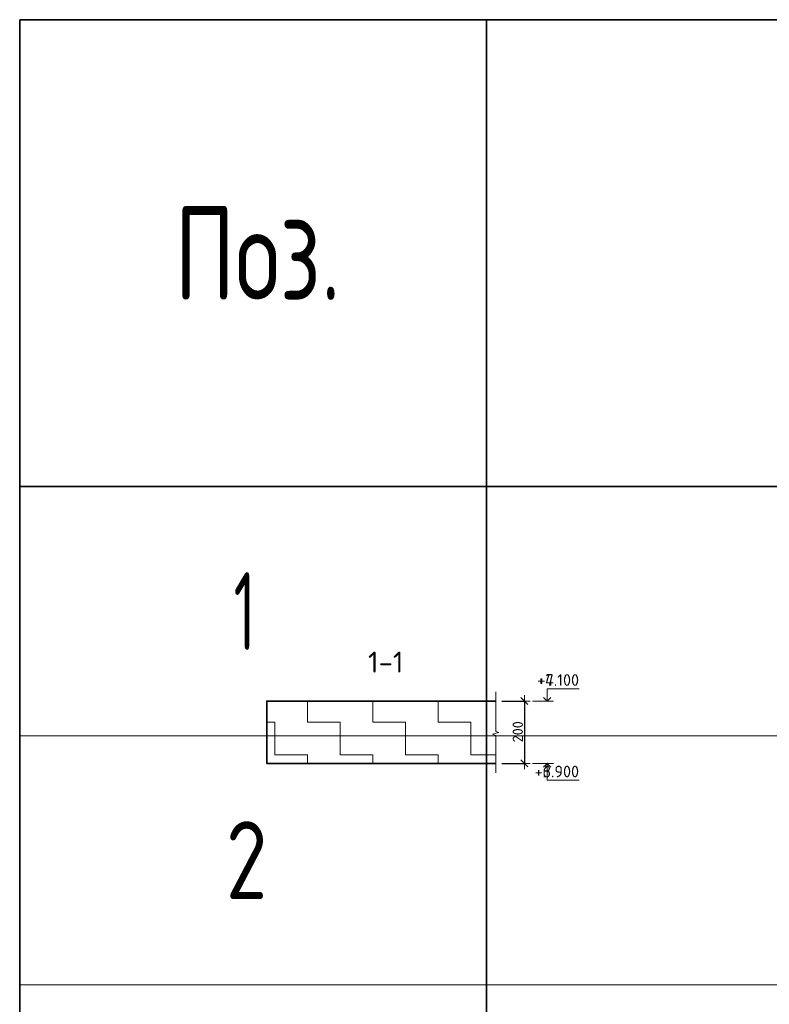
# Model space of a CAD drawing. Header units: metres. Extents: x -38 to 100, y -15 to 21.
# Tile 82 of 90: x 70.48 to 72.88, y 12.11 to 15.28. Entities that reach past the tile are written whole.
import ezdxf

# ---------------------------------------------------------------- set-up
doc = ezdxf.new("R2010")
doc.units = ezdxf.units.M
doc.header["$PDMODE"] = 65
for name, color, linetype, lineweight in [('XR$4$Размерная линия_ общее', 7, 'Continuous', 13), ('XR$5$Текст_ примечание', 7, 'Continuous', 13), ('XR$6$Размерная линия_ общее', 7, 'Continuous', 13)]:
    doc.layers.add(name, color=color, linetype=linetype, lineweight=lineweight)
doc.styles.add('ISOCPEUR', font='txt')
doc.dimstyles.new('DIMSTYLE_8', dxfattribs={"dimtxt": 0.033, "dimasz": 0.0375, "dimexe": 0, "dimexo": 0, "dimgap": 0.0165, "dimtad": 2, "dimdec": 0, "dimlfac": 1000, "dimrnd": 1, "dimzin": 12, "dimdsep": 46, "dimtxsty": 'ISOCPEUR', "dimblk1": 'ALL_ML_STRICH', "dimblk2": 'ALL_ML_STRICH', "dimsah": 1, "dimcen": 0, "dimclrd": 7, "dimclre": 256, "dimclrt": 7, "dimadec": 0, "dimazin": 0, "dimtfac": 1, "dimtdec": 0, "dimtix": 1, "dimtmove": 2, "dimatfit": 3, "dimfxl": 0, "dimtzin": 0, "dimlwd": 0, "dimlwe": -3, "dimarcsym": 0})
pattern_1 = [(0, (0.21, 0.21), (0.105, 0.105), [0.105, -0.105]), (90, (0.21, 0.21), (-0.105, 0.105), [0.105, -0.105])]

# ---------------------------------------------------------------- blocks, each defined once
blk = doc.blocks.new('ЭЛЕМЕНТ_УЗОРА_0')
at = {"color": 7, "linetype": 'Continuous', "lineweight": 13, "transparency": 33554687}
blk.add_line((72.0051, 12.8573), (72.0051, 12.8573), dxfattribs=at)
blk.add_lwpolyline([(72.0051, 13.1173), (72.0051, 12.9901), (72.0151, 12.9865), (71.9951, 12.9816), (72.0051, 12.9774), (72.0051, 12.8573)], dxfattribs=at)
blk = doc.blocks.new('ALL_ML_STRICH')
at = {"color": 0, "linetype": 'ByBlock', "lineweight": -2}
for p, q in [((-1, 0), (0.5, 0)), ((-0.3, -0.3), (0.3, 0.3)), ((0, -0.5), (0, 0.5))]:
    blk.add_line(p, q, dxfattribs=at)
blk = doc.blocks.new('*D46')
at = {"layer": 'DEFPOINTS', "color": 7, "linetype": 'Continuous', "lineweight": 13, "transparency": 33554687}
for p in [(72.0051, 13.0873), (72.0975, 13.0873), (72.0051, 12.8873)]:
    blk.add_point(p, dxfattribs=at)
at = {"layer": 'XR$4$Размерная линия_ общее', "color": 253, "linetype": 'Continuous', "lineweight": -2, "true_color": 0xa0a0a0, "transparency": 33554687}
for p, q in [((72.0251, 13.0873), (72.0975, 13.0873)), ((72.0251, 12.8873), (72.0975, 12.8873))]:
    blk.add_line(p, q, dxfattribs=at)
at = {"layer": 'XR$4$Размерная линия_ общее', "color": 7, "linetype": 'Continuous', "lineweight": -2, "transparency": 33554687}
blk.add_line((72.0975, 13.0873), (72.0975, 12.8873), dxfattribs=at)
at = {"layer": 'XR$4$Размерная линия_ общее', "color": 7, "linetype": 'Continuous', "lineweight": 13, "transparency": 33554687, "xscale": 0.0375, "yscale": 0.0375, "zscale": 0.0375}
for p, rotation in [((72.0975, 13.0873), 90), ((72.0975, 12.8873), 270)]:
    blk.add_blockref('ALL_ML_STRICH', p, dxfattribs=dict(at, rotation=rotation))
at = {"layer": 'XR$4$Размерная линия_ общее', "color": 7, "linetype": 'Continuous', "lineweight": 13, "transparency": 33554687, "insert": (72.076, 12.9889), "char_height": 0.033, "width": 0.099, "attachment_point": 5, "rotation": 90, "style": 'ISOCPEUR'}
blk.add_mtext('\\A1;{200}', dxfattribs=at)
blk = doc.blocks.new('СЛОЖНЫЙ_ОБЪЕКТ_1')
at = {"color": 7, "linetype": 'Continuous', "lineweight": 13, "transparency": 33554687}
blk.add_line((72.1905, 13.0873), (72.1238, 13.0873), dxfattribs=at)
blk.add_lwpolyline([(72.1705, 13.0873), (72.1705, 13.1273), (72.2728, 13.1273)], dxfattribs=at)
at = {"color": 7, "linetype": 'Continuous', "lineweight": 35, "transparency": 33554687}
blk.add_lwpolyline([(72.1584, 13.0994), (72.1705, 13.0873), (72.1826, 13.0994)], dxfattribs=at)
blk = doc.blocks.new('СЛОЖНЫЙ_ОБЪЕКТ_2')
at = {"color": 7, "linetype": 'Continuous', "lineweight": 13, "transparency": 33554687}
blk.add_line((72.1905, 12.8873), (72.1238, 12.8873), dxfattribs=at)
at = {"color": 7, "linetype": 'Continuous', "lineweight": 35, "transparency": 33554687}
blk.add_lwpolyline([(72.1584, 12.8752), (72.1705, 12.8873), (72.1826, 12.8752)], dxfattribs=at)
at = {"color": 7, "linetype": 'Continuous', "lineweight": 13, "transparency": 33554687}
blk.add_lwpolyline([(72.1705, 12.8873), (72.1705, 12.8333), (72.2728, 12.8333)], dxfattribs=at)
blk = doc.blocks.new('ЭЛЕМЕНТ_УЗОРА_14')
at = {"color": 7, "linetype": 'Continuous', "lineweight": 13, "transparency": 33554687}
blk.add_line((72.0051, 12.8573), (72.0051, 12.8573), dxfattribs=at)
blk.add_lwpolyline([(72.0051, 13.1173), (72.0051, 12.9901), (72.0151, 12.9865), (71.9951, 12.9816), (72.0051, 12.9774), (72.0051, 12.8573)], dxfattribs=at)
blk = doc.blocks.new('*D280')
at = {"layer": 'DEFPOINTS', "color": 7, "linetype": 'Continuous', "lineweight": 13, "transparency": 33554687}
for p in [(72.0051, 13.0873), (72.0975, 13.0873), (72.0051, 12.8873)]:
    blk.add_point(p, dxfattribs=at)
at = {"layer": 'XR$6$Размерная линия_ общее', "color": 253, "linetype": 'Continuous', "lineweight": -2, "true_color": 0xa0a0a0, "transparency": 33554687}
for p, q in [((72.0251, 13.0873), (72.0975, 13.0873)), ((72.0251, 12.8873), (72.0975, 12.8873))]:
    blk.add_line(p, q, dxfattribs=at)
at = {"layer": 'XR$6$Размерная линия_ общее', "color": 7, "linetype": 'Continuous', "lineweight": -2, "transparency": 33554687}
blk.add_line((72.0975, 13.0873), (72.0975, 12.8873), dxfattribs=at)
at = {"layer": 'XR$6$Размерная линия_ общее', "color": 7, "linetype": 'Continuous', "lineweight": 13, "transparency": 33554687, "xscale": 0.0375, "yscale": 0.0375, "zscale": 0.0375}
for p, rotation in [((72.0975, 13.0873), 90), ((72.0975, 12.8873), 270)]:
    blk.add_blockref('ALL_ML_STRICH', p, dxfattribs=dict(at, rotation=rotation))
at = {"layer": 'XR$6$Размерная линия_ общее', "color": 7, "linetype": 'Continuous', "lineweight": 13, "transparency": 33554687, "insert": (72.076, 12.9889), "char_height": 0.033, "width": 0.099, "attachment_point": 5, "rotation": 90, "style": 'ISOCPEUR'}
blk.add_mtext('\\A1;{200}', dxfattribs=at)
blk = doc.blocks.new('СЛОЖНЫЙ_ОБЪЕКТ_56')
at = {"color": 7, "linetype": 'Continuous', "lineweight": 13, "transparency": 33554687}
blk.add_line((72.1905, 13.0873), (72.1238, 13.0873), dxfattribs=at)
blk.add_lwpolyline([(72.1705, 13.0873), (72.1705, 13.1273), (72.2728, 13.1273)], dxfattribs=at)
at = {"color": 7, "linetype": 'Continuous', "lineweight": 35, "transparency": 33554687}
blk.add_lwpolyline([(72.1584, 13.0994), (72.1705, 13.0873), (72.1826, 13.0994)], dxfattribs=at)
blk = doc.blocks.new('СЛОЖНЫЙ_ОБЪЕКТ_57')
at = {"color": 7, "linetype": 'Continuous', "lineweight": 13, "transparency": 33554687}
blk.add_line((72.1905, 12.8873), (72.1238, 12.8873), dxfattribs=at)
at = {"color": 7, "linetype": 'Continuous', "lineweight": 35, "transparency": 33554687}
blk.add_lwpolyline([(72.1584, 12.8752), (72.1705, 12.8873), (72.1826, 12.8752)], dxfattribs=at)
at = {"color": 7, "linetype": 'Continuous', "lineweight": 13, "transparency": 33554687}
blk.add_lwpolyline([(72.1705, 12.8873), (72.1705, 12.8333), (72.2728, 12.8333)], dxfattribs=at)

msp = doc.modelspace()

# ---------------------------------------------------------------- hatches: boundary and pattern name
at = {"linetype": 'Continuous', "lineweight": 13, "transparency": 33554687}
h = msp.add_hatch(dxfattribs=at)
h.set_pattern_fill('____', scale=0.105, style=0, pattern_type=2)
h.set_pattern_definition(pattern_1)
h.paths.add_polyline_path([(71.2696, 13.0873), (71.2696, 12.8873), (72.0051, 12.8873), (72.0051, 13.0873)], flags=0)
h = msp.add_hatch(dxfattribs=at)
h.set_pattern_fill('____', scale=0.105, style=0, pattern_type=2)
h.set_pattern_definition(pattern_1)
h.paths.add_polyline_path([(71.2696, 13.0873), (71.2696, 12.8873), (72.0051, 12.8873), (72.0051, 13.0873)], flags=0)

# ---------------------------------------------------------------- linework, layer by layer
at = {"color": 7, "linetype": 'Continuous', "lineweight": 35, "transparency": 33554687}
for p, q in [((88.9757, 15.2764), (70.4757, 15.2764)), ((70.4757, 15.2764), (70.4757, 13.7764)), ((71.9757, 15.2764), (71.9757, 13.7764)), ((88.9757, 13.7764), (70.4757, 13.7764)), ((70.4757, 13.7764), (70.4757, 12.9764)), ((71.9757, 13.7764), (71.9757, 12.9764)), ((70.4757, 12.9764), (70.4757, 12.1764)), ((71.9757, 12.9764), (71.9757, 12.1764)), ((70.4757, 12.1764), (70.4757, 11.3764)), ((71.9757, 12.1764), (71.9757, 11.3764))]:
    msp.add_line(p, q, dxfattribs=at)
at = {"color": 7, "linetype": 'Continuous', "lineweight": 13, "transparency": 33554687}
for p, q in [((88.9757, 12.9764), (70.4757, 12.9764)), ((88.9757, 12.1764), (70.4757, 12.1764))]:
    msp.add_line(p, q, dxfattribs=at)
at = {"color": 7, "linetype": 'Continuous', "lineweight": 35, "transparency": 33554687}
msp.add_lwpolyline([(72.0051, 13.0873), (71.2696, 13.0873), (71.2696, 12.8873), (72.0051, 12.8873)], dxfattribs=at)
msp.add_lwpolyline([(72.0051, 13.0873), (71.2696, 13.0873), (71.2696, 12.8873), (72.0051, 12.8873)], dxfattribs=at)
at = {"layer": 'XR$5$Текст_ примечание', "color": 7, "linetype": 'Continuous', "lineweight": 35, "transparency": 33554687}
for p, q in [((88.9757, 15.2764), (70.4757, 15.2764)), ((70.4757, 15.2764), (70.4757, 13.7764)), ((71.9757, 15.2764), (71.9757, 13.7764)), ((88.9757, 13.7764), (70.4757, 13.7764)), ((70.4757, 13.7764), (70.4757, 12.9764)), ((71.9757, 13.7764), (71.9757, 12.9764)), ((70.4757, 12.9764), (70.4757, 12.1764)), ((71.9757, 12.9764), (71.9757, 12.1764)), ((70.4757, 12.1764), (70.4757, 11.3764)), ((71.9757, 12.1764), (71.9757, 11.3764))]:
    msp.add_line(p, q, dxfattribs=at)
at = {"layer": 'XR$5$Текст_ примечание', "color": 7, "linetype": 'Continuous', "lineweight": 13, "transparency": 33554687}
for p, q in [((88.9757, 12.9764), (70.4757, 12.9764)), ((88.9757, 12.1764), (70.4757, 12.1764))]:
    msp.add_line(p, q, dxfattribs=at)

# ---------------------------------------------------------------- block references
at = {"color": 7, "linetype": 'Continuous', "lineweight": 35, "transparency": 33554687}
for name in ['СЛОЖНЫЙ_ОБЪЕКТ_1', 'СЛОЖНЫЙ_ОБЪЕКТ_56', 'СЛОЖНЫЙ_ОБЪЕКТ_2', 'СЛОЖНЫЙ_ОБЪЕКТ_57']:
    msp.add_blockref(name, (0, 0), dxfattribs=at)
at = {"color": 7, "linetype": 'Continuous', "lineweight": 13, "transparency": 33554687}
for name in ['ЭЛЕМЕНТ_УЗОРА_0', 'ЭЛЕМЕНТ_УЗОРА_14']:
    msp.add_blockref(name, (0, 0), dxfattribs=at)

# ---------------------------------------------------------------- texts
at = {"color": 7, "linetype": 'Continuous', "lineweight": 35, "transparency": 33554687, "attachment_point": 7, "style": 'ISOCPEUR'}
for s, insert, char_height, width in [('\\W0.74;Поз.', (70.9721, 14.3764), 0.3, 0.698388), ('\\W0.56;1', (71.1632, 13.2514), 0.25, 0.194444), ('\\W0.78;2', (71.1382, 12.4514), 0.25, 0.272006)]:
    msp.add_mtext(s, dxfattribs=dict(at, insert=insert, char_height=char_height, width=width))
at = {"color": 7, "linetype": 'Continuous', "lineweight": 50, "transparency": 33554687, "insert": (71.6518, 13.2127), "char_height": 0.0675, "width": 0.139696, "attachment_point": 5, "style": 'ISOCPEUR'}
msp.add_mtext('\\A1;{\\fISOCPEUR|i0|b0;\\H0.067500;\\W1.000000;\\C7;1-1}\\P', dxfattribs=at)
msp.add_mtext('\\A1;{\\fISOCPEUR|i0|b0;\\H0.067500;\\W1.000000;\\C7;1-1}\\P', dxfattribs=at)
at = {"color": 7, "linetype": 'Continuous', "lineweight": 13, "transparency": 33554687, "char_height": 0.0375, "attachment_point": 9, "style": 'ISOCPEUR'}
for s, insert, width in [('\\A1;{\\fISOCPEUR|i0|b0;\\H0.037500;\\W1.000000;\\C7;+4.100}\\P', (72.2728, 13.1365), 0.155671), ('\\A1;{\\fISOCPEUR|i0|b0;\\H0.037500;\\W1.000000;\\C7;+7.100}\\P', (72.2728, 13.1365), 0.151875), ('\\A1;{\\fISOCPEUR|i0|b0;\\H0.037500;\\W1.000000;\\C7;+3.900}\\P', (72.2728, 12.8425), 0.160312), ('\\A1;{\\fISOCPEUR|i0|b0;\\H0.037500;\\W1.000000;\\C7;+6.900}\\P', (72.2728, 12.8425), 0.160312)]:
    msp.add_mtext(s, dxfattribs=dict(at, insert=insert, width=width))
at = {"layer": 'XR$5$Текст_ примечание', "color": 7, "linetype": 'Continuous', "lineweight": 35, "transparency": 33554687, "attachment_point": 7, "style": 'ISOCPEUR'}
for s, insert, char_height, width in [('\\W0.74;Поз.', (70.9721, 14.3764), 0.3, 0.698388), ('\\W0.56;1', (71.1632, 13.2514), 0.25, 0.194444), ('\\W0.78;2', (71.1382, 12.4514), 0.25, 0.272006)]:
    msp.add_mtext(s, dxfattribs=dict(at, insert=insert, char_height=char_height, width=width))

# ---------------------------------------------------------------- dimensions: what is measured, and where the dimension line sits
at = {"layer": 'XR$4$Размерная линия_ общее', "color": 7, "linetype": 'Continuous', "lineweight": 13, "transparency": 33554687}
dim = msp.add_linear_dim(base=(72.0975, 12.8873), p1=(72.0251, 13.0873), p2=(72.0251, 12.8873), angle=270, dimstyle='DIMSTYLE_8', override={"dimpost": '<>', "dimclrd": 7, "dimclre": 253, "dimclrt": 7, "dimlwd": 0, "dimlwe": 65533}, dxfattribs=at)
dim.commit()
dim.dimension.update_dxf_attribs({"geometry": '*D46', "text_midpoint": (72.076, 12.9889), "dimtype": 160})
at = {"layer": 'XR$6$Размерная линия_ общее', "color": 7, "linetype": 'Continuous', "lineweight": 13, "transparency": 33554687}
dim = msp.add_linear_dim(base=(72.0975, 12.8873), p1=(72.0251, 13.0873), p2=(72.0251, 12.8873), angle=270, dimstyle='DIMSTYLE_8', override={"dimpost": '<>', "dimclrd": 7, "dimclre": 253, "dimclrt": 7, "dimlwd": 0, "dimlwe": 65533}, dxfattribs=at)
dim.commit()
dim.dimension.update_dxf_attribs({"geometry": '*D280', "text_midpoint": (72.076, 12.9889), "dimtype": 160})

doc.saveas('drawing.dxf')
